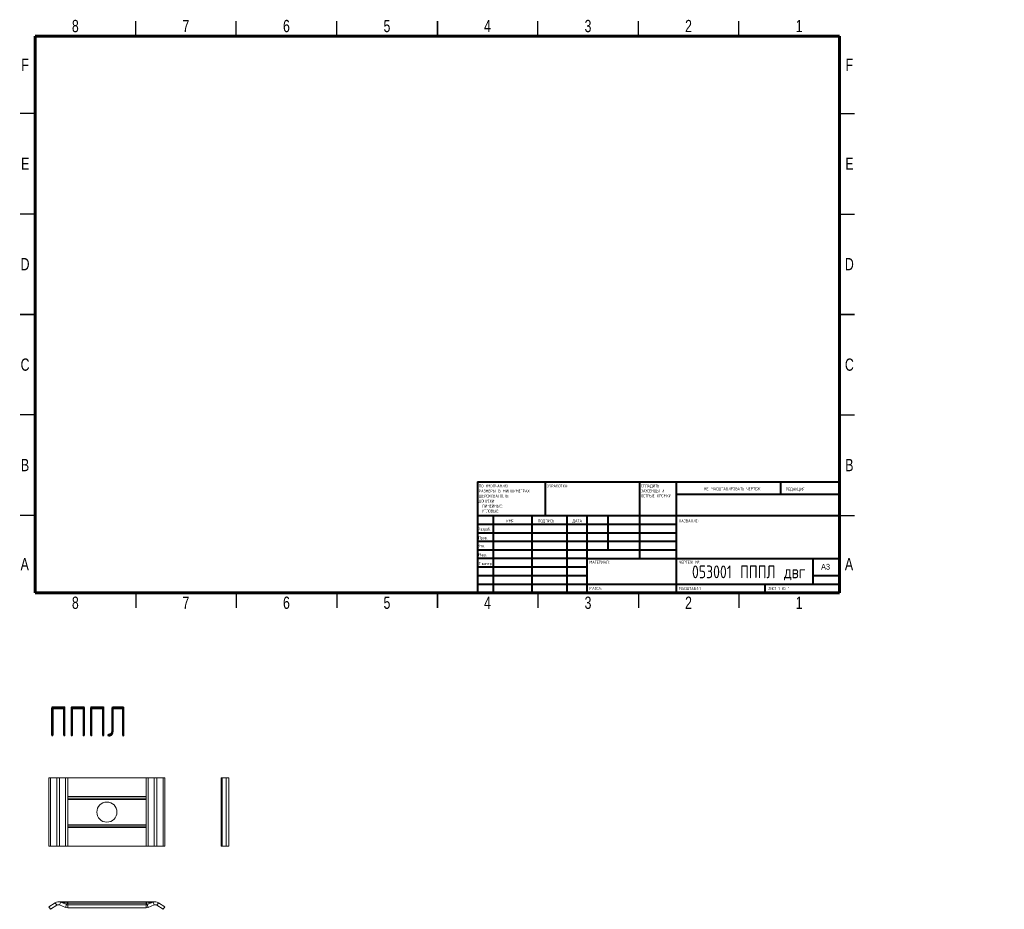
# Model space of a CAD drawing. Header units: millimetres. Extents: x 2 to 492, y -147 to 295.
import ezdxf

# ---------------------------------------------------------------- set-up
doc = ezdxf.new("R2010")
doc.units = ezdxf.units.MM
doc.styles.add('SLDTEXTSTYLE0', font='TXT', dxfattribs={"width": 0.7, "bigfont": 'bigfont'})
doc.styles.add('SLDTEXTSTYLE1', font='TXT', dxfattribs={"width": 0.75, "bigfont": 'bigfont'})
doc.styles.add('SLDTEXTSTYLE2', font='TXT', dxfattribs={"width": 0.75})
doc.styles.add('SLDTEXTSTYLE3', font='TXT', dxfattribs={"width": 0.681818, "bigfont": 'bigfont'})

# ---------------------------------------------------------------- blocks, each defined once
blk = doc.blocks.new('SW_NOTE_0')
at = {"color": 0, "linetype": 'Continuous', "lineweight": 0, "char_height": 1.5, "attachment_point": 1, "style": 'SLDTEXTSTYLE1'}
for s, insert in [('\\M+18452\\M+18443\\M+1844C\\M+18440\\M+18444\\M+18449\\M+18453\\M+1845D', (0, 1.93)), ('\\M+18448\\M+18440\\M+18454\\M+18452\\M+18445\\M+1844E\\M+18457\\M+1845C \\M+18449', (0, -0.57)), ('\\M+1844F\\M+18452\\M+18453\\M+18451\\M+1845C\\M+18445 \\M+1844B\\M+18451\\M+1844F\\M+1844D\\M+1844B\\M+18449', (0, -3.07))]:
    blk.add_mtext(s, dxfattribs=dict(at, insert=insert))
blk = doc.blocks.new('SW_NOTE_1')
at = {"color": 0, "linetype": 'Continuous', "lineweight": 0, "char_height": 1.5, "attachment_point": 1, "style": 'SLDTEXTSTYLE1'}
for s, insert in [('\\M+18450\\M+1844F \\M+18454\\M+1844D\\M+1844F\\M+1844C\\M+18458\\M+18440\\M+1844E\\M+18449\\M+1845F:', (0, 1.93)), ('\\M+18451\\M+18440\\M+18448\\M+1844D\\M+18445\\M+18451\\M+1845C \\M+18442 \\M+1844D\\M+18449\\M+1844C\\M+1844C\\M+18449\\M+1844D\\M+18445\\M+18453\\M+18451\\M+18440\\M+18456', (0, -0.57)), ('\\M+18459\\M+18445\\M+18451\\M+1844F\\M+18456\\M+1844F\\M+18442\\M+18440\\M+18453\\M+1844F\\M+18452\\M+18453\\M+1845D:', (0, -3.07)), ('\\M+18444\\M+1844F\\M+18450\\M+18454\\M+18452\\M+1844B\\M+18449:', (0, -5.57)), ('\\M+1844C\\M+18449\\M+1844E\\M+18445\\M+1844A\\M+1844E\\M+1845C\\M+18445:', (1.69, -8.07)), ('\\M+18454\\M+18443\\M+1844C\\M+1844F\\M+18442\\M+1845C\\M+18445:', (1.69, -10.57))]:
    blk.add_mtext(s, dxfattribs=dict(at, insert=insert))

msp = doc.modelspace()

# ---------------------------------------------------------------- linework, layer by layer
at = {"color": 7, "linetype": 'Continuous', "lineweight": 30}
for p, q in [((60, 287), (60, 294.5)), ((110, 287), (110, 294.5)), ((160, 287), (160, 294.5)), ((210, 287), (210, 294.5)), ((210, 294.5), (210, 287)), ((260, 287), (260, 294.5)), ((310, 287), (310, 294.5)), ((360, 287), (360, 294.5)), ((10, 248.5), (2.5, 248.5)), ((410, 248.5), (417.5, 248.5)), ((10, 198.5), (2.5, 198.5)), ((410, 198.5), (417.5, 198.5)), ((10, 148.5), (2.5, 148.5)), ((2.5, 148.5), (10, 148.5)), ((410, 148.5), (417.5, 148.5)), ((417.5, 148.5), (410, 148.5)), ((10, 98.5), (2.5, 98.5)), ((410, 98.5), (417.5, 98.5)), ((10, 48.5), (2.5, 48.5)), ((410, 48.5), (417.5, 48.5)), ((60, 10), (60, 2.5)), ((110, 10), (110, 2.5)), ((160, 10), (160, 2.5)), ((210, 10), (210, 2.5)), ((210, 2.5), (210, 10)), ((260, 10), (260, 2.5)), ((310, 10), (310, 2.5)), ((360, 10), (360, 2.5))]:
    msp.add_line(p, q, dxfattribs=at)
at = {"color": 7, "linetype": 'Continuous', "lineweight": 60}
for p, q in [((10, 10), (10, 287)), ((10, 287), (410, 287)), ((410, 287), (410, 10)), ((410, 10), (10, 10))]:
    msp.add_line(p, q, dxfattribs=at)
at = {"color": 7, "linetype": 'Continuous', "lineweight": 40}
for p, q in [((230, 65.25), (410, 65.25)), ((230, 65.25), (230, 10)), ((263.8, 48.25), (263.8, 65.25)), ((310.6, 65.25), (310.6, 27)), ((328.8, 65.25), (328.8, 10)), ((380.8, 58.88), (380.8, 65.25)), ((410, 58.88), (328.8, 58.88)), ((410, 48.25), (230, 48.25)), ((237.8, 48.25), (237.8, 10)), ((256.99, 48.25), (256.99, 10)), ((274.4, 48.25), (274.4, 10)), ((284.6, 10), (284.6, 48.25)), ((295, 31.25), (295, 48.25)), ((328.8, 44), (230, 44)), ((328.8, 39.75), (230, 39.75)), ((328.8, 35.5), (230, 35.5)), ((328.8, 31.25), (230, 31.25)), ((284.6, 27), (230, 27)), ((284.6, 27), (410, 27)), ((397, 14.25), (397, 27)), ((284.6, 22.75), (230, 22.75)), ((284.6, 18.5), (230, 18.5)), ((410, 18.5), (397, 18.5)), ((230, 14.25), (410, 14.25)), ((373, 10), (373, 14.25))]:
    msp.add_line(p, q, dxfattribs=at)
at = {"color": 7, "linetype": 'Continuous', "lineweight": 15}
for p, q in [((16.82, -116.11), (16.82, -82.11)), ((16.82, -82.11), (17.64, -82.11)), ((17.64, -116.11), (17.64, -82.11)), ((17.64, -82.11), (20.76, -82.11)), ((20.76, -82.11), (22.14, -82.11)), ((22.14, -82.11), (25.05, -82.11)), ((25.05, -82.11), (26.17, -82.11)), ((26.17, -82.11), (65.11, -82.11)), ((65.11, -82.11), (66.23, -82.11)), ((66.23, -82.11), (69.14, -82.11)), ((69.14, -82.11), (70.52, -82.11)), ((70.52, -82.11), (73.64, -82.11)), ((73.64, -116.11), (73.64, -82.11)), ((73.64, -82.11), (74.46, -82.11)), ((74.46, -116.11), (74.46, -82.11)), ((102.53, -82.11), (102.53, -116.11)), ((103.01, -82.11), (102.53, -82.11)), ((105.03, -82.11), (103.01, -82.11)), ((105.03, -116.11), (105.03, -82.11)), ((105.03, -82.11), (106.29, -82.11)), ((106.29, -116.11), (106.29, -82.11)), ((26.17, -106.81), (26.17, -91.41)), ((65.11, -92.11), (26.17, -92.11)), ((65.11, -106.81), (65.11, -91.41)), ((26.17, -106.11), (65.11, -106.11)), ((16.82, -116.11), (17.64, -116.11)), ((17.64, -116.11), (20.76, -116.11)), ((20.76, -116.11), (22.14, -116.11)), ((22.14, -116.11), (25.05, -116.11)), ((25.05, -116.11), (26.17, -116.11)), ((26.17, -116.11), (65.11, -116.11)), ((65.11, -116.11), (66.23, -116.11)), ((66.23, -116.11), (69.14, -116.11)), ((69.14, -116.11), (70.52, -116.11)), ((70.52, -116.11), (73.64, -116.11)), ((73.64, -116.11), (74.46, -116.11)), ((103.01, -116.11), (102.53, -116.11)), ((105.03, -116.11), (103.01, -116.11)), ((105.03, -116.11), (106.29, -116.11)), ((16.82, -146.24), (19.94, -144.22)), ((16.82, -146.24), (17.64, -147.5)), ((17.64, -147.5), (20.76, -145.47)), ((22.14, -145.34), (25.05, -146.52)), ((22.38, -143.73), (25.77, -143.73)), ((22.7, -143.95), (25.61, -145.13)), ((26.17, -143.73), (65.11, -143.73)), ((26.17, -145.23), (65.11, -145.23)), ((26.17, -146.73), (65.11, -146.73)), ((65.51, -143.73), (68.9, -143.73)), ((65.67, -145.13), (68.58, -143.95)), ((66.23, -146.52), (69.14, -145.34)), ((70.52, -145.47), (73.64, -147.5)), ((71.34, -144.22), (74.46, -146.24)), ((73.64, -147.5), (74.46, -146.24))]:
    msp.add_line(p, q, dxfattribs=at)
at = {"color": 8, "linetype": 'Continuous', "lineweight": 0}
for p, q in [((20.76, -116.11), (20.76, -82.11)), ((22.14, -116.11), (22.14, -82.11)), ((25.05, -116.11), (25.05, -82.11)), ((26.17, -91.41), (26.17, -82.11)), ((65.11, -91.41), (65.11, -82.11)), ((66.23, -116.11), (66.23, -82.11)), ((69.14, -116.11), (69.14, -82.11)), ((70.52, -116.11), (70.52, -82.11)), ((103.01, -116.11), (103.01, -82.11)), ((26.17, -91.41), (65.11, -91.41)), ((65.11, -92.81), (26.17, -92.81)), ((26.17, -105.41), (65.11, -105.41)), ((26.17, -116.11), (26.17, -106.81)), ((65.11, -106.81), (26.17, -106.81)), ((65.11, -116.11), (65.11, -106.81)), ((20.76, -145.47), (19.94, -144.22)), ((22.7, -143.95), (22.14, -145.34)), ((22.7, -143.95), (22.73, -143.88)), ((25.87, -144.47), (22.73, -143.88)), ((25.05, -146.52), (25.61, -145.13)), ((25.61, -145.13), (25.87, -144.47)), ((26.17, -144.48), (26.17, -143.73)), ((26.17, -145.23), (26.17, -144.48)), ((65.11, -144.48), (26.17, -144.48)), ((26.17, -145.23), (26.17, -146.73)), ((65.11, -144.48), (65.11, -143.73)), ((65.11, -145.23), (65.11, -144.48)), ((65.11, -146.73), (65.11, -145.23)), ((68.55, -143.88), (65.41, -144.47)), ((65.67, -145.13), (65.41, -144.47)), ((65.67, -145.13), (66.23, -146.52)), ((68.58, -143.95), (68.55, -143.88)), ((69.14, -145.34), (68.58, -143.95)), ((71.34, -144.22), (70.52, -145.47))]:
    msp.add_line(p, q, dxfattribs=at)
at = {"color": 7, "linetype": 'Continuous', "lineweight": 15}
msp.add_circle((45.64, -99.11), 5, dxfattribs=at)
for centre, radius, start, end in [((21.58, -146.73), 3, 68, 123), ((21.58, -146.73), 1.5, 68, 123), ((26.17, -143.73), 3, 248, 270), ((26.17, -143.73), 1.5, 248, 270), ((65.11, -143.73), 1.5, 270, 292), ((65.11, -143.73), 3, 270, 292), ((69.7, -146.73), 3, 57, 112), ((69.7, -146.73), 1.5, 57, 112)]:
    msp.add_arc(centre, radius, start, end, dxfattribs=at)
at = {"color": 8, "linetype": 'Continuous', "lineweight": 0}
for centre, radius, start, end in [((22.37, -144.25), 0.516, 46.0507, 88.6029), ((24.34, -144.32), 1.54, 354.5454, 22.3005), ((66.94, -144.32), 1.54, 157.6995, 185.4546), ((68.91, -144.25), 0.516, 91.3971, 133.9493)]:
    msp.add_arc(centre, radius, start, end, dxfattribs=at)
at = {"color": 7, "linetype": 'Continuous', "lineweight": 15}
for points, knots in [([(21.7, -143.73), (21.72, -143.73), (21.74, -143.73), (21.8, -143.73), (21.83, -143.73), (21.91, -143.73), (21.97, -143.73), (22.14, -143.73), (22.26, -143.73), (22.38, -143.73)], [0, 0, 0, 0, 0.125, 0.125, 0.25, 0.25, 0.5, 0.5, 1, 1, 1, 1]), ([(68.9, -143.73), (69.02, -143.73), (69.14, -143.73), (69.31, -143.73), (69.37, -143.73), (69.45, -143.73), (69.48, -143.73), (69.54, -143.73), (69.56, -143.73), (69.58, -143.73)], [0, 0, 0, 0, 0.5, 0.5, 0.75, 0.75, 0.875, 0.875, 1, 1, 1, 1])]:
    msp.add_open_spline(points, degree=3, knots=knots, dxfattribs=at)
at = {"color": 8, "linetype": 'Continuous', "lineweight": 0}
for points, knots in [([(22.73, -143.88), (22.56, -143.84), (22.39, -143.8), (22.14, -143.77), (22.05, -143.76), (21.92, -143.75), (21.88, -143.74), (21.82, -143.74), (21.79, -143.74), (21.76, -143.74), (21.75, -143.74), (21.74, -143.74), (21.72, -143.74), (21.72, -143.74)], [0, 0, 0, 0, 0.5, 0.5, 0.75, 0.75, 0.875, 0.875, 0.9375, 0.9375, 0.96875, 0.96875, 1, 1, 1, 1]), ([(69.56, -143.74), (69.56, -143.74), (69.55, -143.74), (69.53, -143.74), (69.52, -143.74), (69.49, -143.74), (69.47, -143.74), (69.4, -143.74), (69.36, -143.75), (69.23, -143.76), (69.15, -143.77), (68.89, -143.8), (68.72, -143.84), (68.55, -143.88)], [0, 0, 0, 0, 0.03125, 0.03125, 0.0625, 0.0625, 0.125, 0.125, 0.25, 0.25, 0.5, 0.5, 1, 1, 1, 1])]:
    msp.add_open_spline(points, degree=3, knots=knots, dxfattribs=at)
at = {"color": 7, "linetype": 'Continuous', "lineweight": 15}
for points in [[(25.77, -143.73), (25.9, -143.73), (26.03, -143.73), (26.17, -143.73)], [(65.11, -143.73), (65.25, -143.73), (65.38, -143.73), (65.51, -143.73)]]:
    msp.add_open_spline(points, degree=3, dxfattribs=at)
at = {"color": 8, "linetype": 'Continuous', "lineweight": 0}
for points in [[(26.17, -144.48), (26.07, -144.48), (25.97, -144.48), (25.87, -144.47)], [(65.41, -144.47), (65.31, -144.48), (65.21, -144.48), (65.11, -144.48)]]:
    msp.add_open_spline(points, degree=3, dxfattribs=at)

# ---------------------------------------------------------------- block references
at = {"color": 7, "linetype": 'Continuous', "lineweight": 0}
for name, p in [('SW_NOTE_1', (230.59, 61.99)), ('SW_NOTE_0', (311.31, 62.07))]:
    msp.add_blockref(name, p, dxfattribs=at)

# ---------------------------------------------------------------- texts
for s, insert, char_height, attachment_point, style in [('8', (29.94, 295.11), 6.1, 2, 'SLDTEXTSTYLE2'), ('7', (84.94, 295.11), 6.1, 2, 'SLDTEXTSTYLE2'), ('6', (134.94, 295.11), 6.1, 2, 'SLDTEXTSTYLE2'), ('5', (184.94, 295.11), 6.1, 2, 'SLDTEXTSTYLE2'), ('4', (234.94, 295.11), 6.1, 2, 'SLDTEXTSTYLE2'), ('3', (284.94, 295.11), 6.1, 2, 'SLDTEXTSTYLE2'), ('2', (334.94, 295.11), 6.1, 2, 'SLDTEXTSTYLE2'), ('1', (389.94, 295.11), 6.1, 2, 'SLDTEXTSTYLE2'), ('F', (4.94, 275.86), 6.1, 2, 'SLDTEXTSTYLE2'), ('F', (414.94, 275.86), 6.1, 2, 'SLDTEXTSTYLE2'), ('E', (5.01, 226.61), 6.1, 2, 'SLDTEXTSTYLE2'), ('E', (415.01, 226.61), 6.1, 2, 'SLDTEXTSTYLE2'), ('D', (4.93, 176.61), 6.1, 2, 'SLDTEXTSTYLE2'), ('D', (414.93, 176.61), 6.1, 2, 'SLDTEXTSTYLE2'), ('C', (4.94, 126.61), 6.1, 2, 'SLDTEXTSTYLE2'), ('C', (414.94, 126.61), 6.1, 2, 'SLDTEXTSTYLE2'), ('B', (4.95, 76.61), 6.1, 2, 'SLDTEXTSTYLE2'), ('B', (414.95, 76.61), 6.1, 2, 'SLDTEXTSTYLE2'), ('\\M+1844F\\M+18441\\M+18451\\M+18440\\M+18441\\M+1844F\\M+18453\\M+1844B\\M+18440:', (264.37, 63.92), 1.5, 1, 'SLDTEXTSTYLE1'), ('\\M+1844E\\M+18445 \\M+1844D\\M+18440\\M+18452\\M+18459\\M+18453\\M+18440\\M+18441\\M+18449\\M+18451\\M+1844F\\M+18442\\M+18440\\M+18453\\M+1845D \\M+18458\\M+18445\\M+18451\\M+18453\\M+18445\\M+18447', (342.61, 62.53), 1.5, 1, 'SLDTEXTSTYLE1'), ('\\M+18451\\M+18445\\M+18444\\M+18440\\M+1844B\\M+18457\\M+18449\\M+18460', (383.33, 62.33), 1.5, 1, 'SLDTEXTSTYLE1'), ('\\M+18449\\M+1844D\\M+18460', (244.32, 46.5), 1.5, 1, 'SLDTEXTSTYLE1'), ('\\M+18450\\M+1844F\\M+18444\\M+18450\\M+18449\\M+18452\\M+1845D', (260.03, 46.56), 1.5, 1, 'SLDTEXTSTYLE1'), ('\\M+18444\\M+18440\\M+18453\\M+18440', (277.21, 46.58), 1.5, 1, 'SLDTEXTSTYLE1'), ('\\M+1844E\\M+18440\\M+18448\\M+18442\\M+18440\\M+1844E\\M+18449\\M+18445:', (330.07, 46.58), 1.5, 1, 'SLDTEXTSTYLE1'), ('\\M+18451\\M+18470\\M+18478\\M+18482\\M+18470\\M+18471.', (230.21, 42.43), 1.5, 1, 'SLDTEXTSTYLE1'), ('\\M+18450\\M+18482\\M+18480\\M+18472.', (230.41, 38.15), 1.5, 1, 'SLDTEXTSTYLE1'), ('\\M+18454\\M+18484\\M+18472.', (230.4, 34.06), 1.5, 1, 'SLDTEXTSTYLE1'), ('\\M+1844D\\M+18470\\M+1848A.', (230.46, 29.73), 1.5, 1, 'SLDTEXTSTYLE1'), ('A', (4.76, 27.36), 6.1, 2, 'SLDTEXTSTYLE2'), ('\\M+18453.\\M+1847B\\M+18480\\M+1847E\\M+18484\\M+18482', (230.67, 25.35), 1.5, 1, 'SLDTEXTSTYLE1'), ('\\M+1844D\\M+18440\\M+18453\\M+18445\\M+18451\\M+18449\\M+18440\\M+1844C:', (285.65, 25.99), 1.5, 1, 'SLDTEXTSTYLE1'), ('\\M+18458\\M+18445\\M+18451\\M+18453\\M+18445\\M+18447 \\M+18782:', (330.37, 25.99), 1.5, 1, 'SLDTEXTSTYLE1'), ('A', (414.76, 27.36), 6.1, 2, 'SLDTEXTSTYLE2'), ('053001 \\M+18450\\M+18450\\M+18450\\M+1844C \\M+18474\\M+18472\\M+18473', (364.84, 23.61), 6.35, 2, 'SLDTEXTSTYLE1'), ('A3', (400.87, 24.41), 2.91, 1, 'SLDTEXTSTYLE2'), ('\\M+1844D\\M+18440\\M+18452\\M+18452\\M+18440:', (285.62, 12.95), 1.4986, 1, 'SLDTEXTSTYLE1'), ('\\M+1844D\\M+18440\\M+18452\\M+18459\\M+18453\\M+18440\\M+18441:1:1', (330.07, 12.9), 1.5, 1, 'SLDTEXTSTYLE1'), ('\\M+1844C\\M+18449\\M+18452\\M+18453 1 \\M+18449\\M+18448 1', (374.48, 12.9), 1.5, 1, 'SLDTEXTSTYLE3'), ('8', (29.94, 8.11), 6.1, 2, 'SLDTEXTSTYLE2'), ('7', (84.94, 8.11), 6.1, 2, 'SLDTEXTSTYLE2'), ('6', (134.94, 8.11), 6.1, 2, 'SLDTEXTSTYLE2'), ('5', (184.94, 8.11), 6.1, 2, 'SLDTEXTSTYLE2'), ('4', (234.94, 8.11), 6.1, 2, 'SLDTEXTSTYLE2'), ('3', (284.94, 8.11), 6.1, 2, 'SLDTEXTSTYLE2'), ('2', (334.94, 8.11), 6.1, 2, 'SLDTEXTSTYLE2'), ('1', (389.94, 8.11), 6.1, 2, 'SLDTEXTSTYLE2'), ('\\M+18450\\M+18450\\M+18450\\M+1844C', (16.63, -46.54), 15, 1, 'SLDTEXTSTYLE0')]:
    msp.add_mtext(s, dxfattribs=dict(at, insert=insert, char_height=char_height, attachment_point=attachment_point, style=style))

doc.saveas('drawing.dxf')
